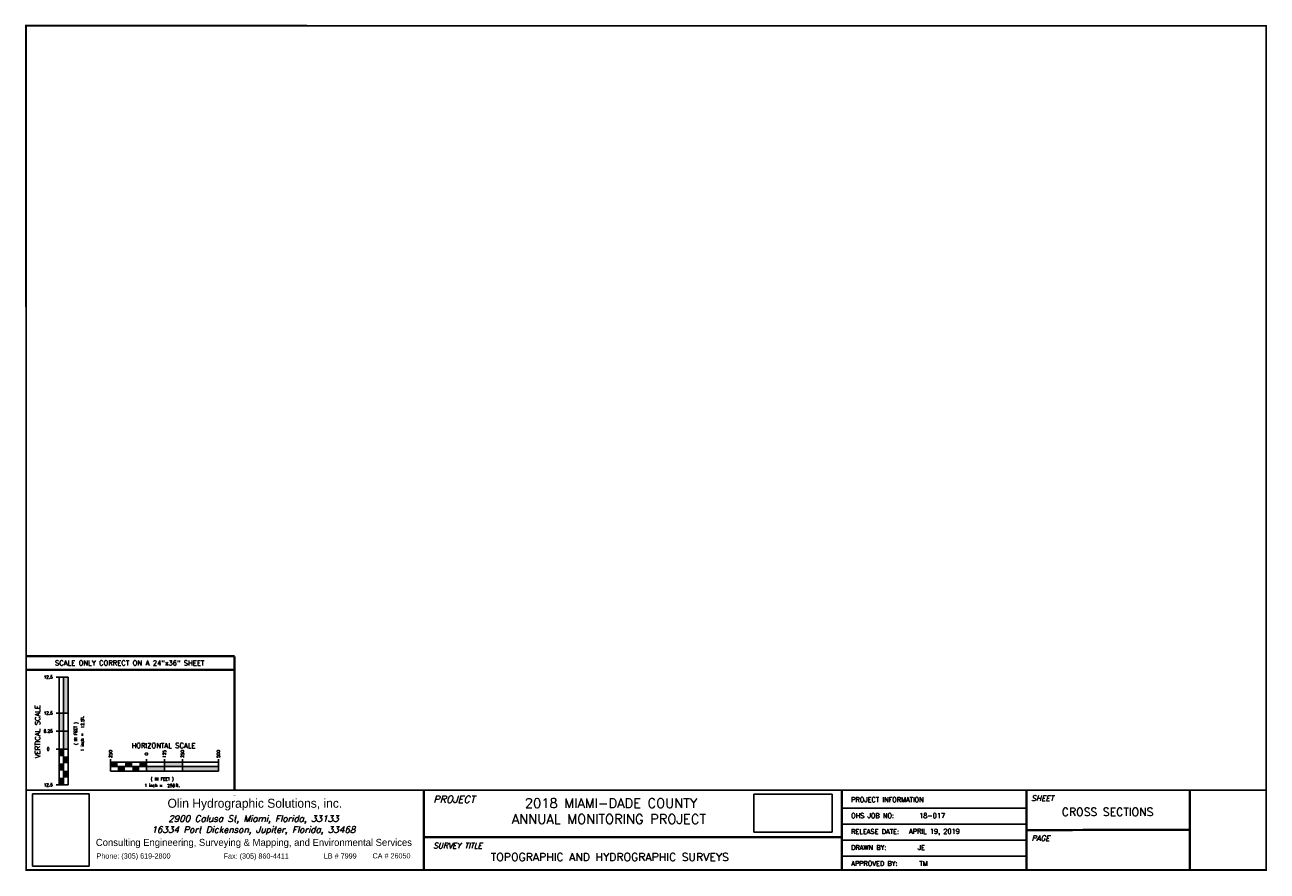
# Model space of a CAD drawing. Header units: feet. Extents: x 0 to 34.5, y 0 to 23.5.
import ezdxf
from ezdxf.enums import TextEntityAlignment as Align

# ---------------------------------------------------------------- set-up
doc = ezdxf.new("R2010")
doc.units = ezdxf.units.FT
doc.header["$MEASUREMENT"] = 0
doc.layers.add('TB FRAME', color=7, linetype='Continuous')
doc.styles.add('C10', font='complex', dxfattribs={"height": 0.04167})
doc.styles.add('C6', font='complex', dxfattribs={"height": 0.02499})
doc.styles.add('EURO', font='Euro____.pfb')
doc.styles.add('ITALICC', font='italicc')
doc.styles.add('ITALICT', font='italict')
doc.styles.add('ROMANS', font='Euro____.pfb', dxfattribs={"height": 1.2})
doc.styles.get("Standard").update_dxf_attribs({"font": 'simplex.shx'})
picture_1 = doc.add_image_def('image1.jpg', size_in_pixel=(1092, 1396))
picture_2 = doc.add_image_def('image2.jpg', size_in_pixel=(599, 291))

msp = doc.modelspace()

# ---------------------------------------------------------------- linework, layer by layer
for p, q in [((0.914, 5.367), (0.831, 5.367)), ((0.914, 5.367), (0.914, 2.367)), ((1.164, 5.367), (0.914, 5.367)), ((1.039, 2.367), (1.039, 5.367)), ((1.164, 2.367), (1.164, 5.367)), ((0.914, 4.367), (0.831, 4.367)), ((1.164, 4.367), (0.914, 4.367)), ((0.914, 3.867), (0.831, 3.867)), ((1.164, 3.867), (0.914, 3.867)), ((0.914, 3.367), (0.831, 3.367)), ((1.164, 3.367), (0.914, 3.367)), ((2.349, 3.002), (2.349, 3.085)), ((2.349, 3.002), (2.349, 2.752)), ((5.349, 3.002), (2.349, 3.002)), ((2.349, 2.877), (5.349, 2.877)), ((3.349, 3.002), (3.349, 3.085)), ((3.349, 2.752), (3.349, 3.002)), ((3.849, 3.002), (3.849, 3.085)), ((3.849, 2.752), (3.849, 3.002)), ((4.349, 3.002), (4.349, 3.085)), ((4.349, 2.752), (4.349, 3.002)), ((5.349, 3.002), (5.349, 3.085)), ((5.349, 2.752), (5.349, 3.002)), ((2.349, 2.752), (5.349, 2.752)), ((0.914, 2.367), (0.831, 2.367)), ((0.914, 2.367), (1.164, 2.367))]:
    msp.add_line(p, q)
for points in [[(1.044, 4.367), (1.164, 4.367), (1.044, 5.367), (1.164, 5.367)], [(0.914, 3.867), (1.044, 3.867), (0.914, 4.367), (1.044, 4.367)], [(1.044, 3.367), (1.164, 3.367), (1.044, 3.867), (1.164, 3.867)], [(0.914, 3.167), (1.044, 3.167), (0.914, 3.367), (1.044, 3.367)], [(1.044, 2.967), (1.164, 2.967), (1.044, 3.167), (1.164, 3.167)], [(0.914, 2.767), (1.044, 2.767), (0.914, 2.967), (1.044, 2.967)], [(1.044, 2.567), (1.164, 2.567), (1.044, 2.767), (1.164, 2.767)], [(2.349, 3.002), (2.349, 2.872), (2.549, 3.002), (2.549, 2.872)], [(2.549, 2.872), (2.549, 2.752), (2.749, 2.872), (2.749, 2.752)], [(2.749, 3.002), (2.749, 2.872), (2.949, 3.002), (2.949, 2.872)], [(2.949, 2.872), (2.949, 2.752), (3.149, 2.872), (3.149, 2.752)], [(3.149, 3.002), (3.149, 2.872), (3.349, 3.002), (3.349, 2.872)], [(3.349, 2.872), (3.349, 2.752), (3.849, 2.872), (3.849, 2.752)], [(3.849, 3.002), (3.849, 2.872), (4.349, 3.002), (4.349, 2.872)], [(4.349, 2.872), (4.349, 2.752), (5.349, 2.872), (5.349, 2.752)], [(0.914, 2.367), (1.044, 2.367), (0.914, 2.567), (1.044, 2.567)]]:
    msp.add_solid(points)
at = {"layer": 'TB FRAME'}
for p, q in [((22.692, 1.721), (27.824, 1.721)), ((22.692, 1.277), (27.824, 1.277)), ((22.692, 0.833), (27.824, 0.833)), ((22.692, 0.389), (27.824, 0.389))]:
    msp.add_line(p, q, dxfattribs=at)
at = {"layer": 'TB FRAME', "color": 7, "const_width": 0.0503}
msp.add_lwpolyline([(-0.005, 23.502), (34.496, 23.5), (34.496, 0), (0, 0), (-0.005, 23.502)], dxfattribs=at)
at = {"layer": 'TB FRAME'}
for points, const_width in [([(-0.005, 5.952), (5.795, 5.952)], 0.0644), ([(5.795, 5.952), (5.795, 2.221)], 0.0644), ([(-0.005, 5.569), (5.795, 5.569)], 0.0644), ([(34.496, 2.221), (0, 2.221)], 0.0503), ([(5.795, 2.065), (5.795, 2.059)], 0.0644), ([(11.062, 2.221), (11.062, 0)], 0.0644), ([(22.692, 2.221), (22.692, 0)], 0.0644), ([(27.824, 2.221), (27.824, 0)], 0.0644), ([(32.371, 2.231), (32.371, 0.01)], 0.0644), ([(27.824, 1.111), (32.371, 1.12)], 0.0644), ([(11.062, 0.911), (22.692, 0.911)], 0.0644)]:
    msp.add_lwpolyline(points, dxfattribs=dict(at, const_width=const_width))

# ---------------------------------------------------------------- texts
for s, height, style, p in [('SCALE ONLY CORRECT ON A 24"x36" SHEET', 0.1389, 'C10', (2.878, 5.695)), ('12.5', 0.0833, 'C6', (0.611, 5.327)), ('12.5', 0.0833, 'C6', (0.611, 4.327)), ('6.25', 0.0833, 'C6', (0.611, 3.827)), ('HORIZONTAL SCALE', 0.1389, 'C10', (3.821, 3.396)), ('0', 0.0833, 'C6', (0.611, 3.327)), ('( IN FEET )', 0.0833, 'C6', (3.783, 2.494)), ('12.5', 0.0833, 'C6', (0.611, 2.327)), ('1 inch =     ft.', 0.0833, 'C6', (3.783, 2.313)), ('250', 0.0833, 'C6', (4.033, 2.308))]:
    msp.add_text(s, height=height, dxfattribs=dict(style=style)).set_placement(p, align=Align.CENTER)
for s, height, style, p in [('VERTICAL SCALE', 0.1389, 'C10', (0.385, 3.854)), ('12.5', 0.0833, 'C6', (1.611, 4.071)), ('( IN FEET )', 0.0833, 'C6', (1.422, 3.801)), ('1 inch =     ft.', 0.0833, 'C6', (1.603, 3.801)), ('250', 0.0833, 'C6', (2.388, 3.23)), ('0', 0.0833, 'C6', (3.388, 3.23)), ('125', 0.0833, 'C6', (3.888, 3.231)), ('250', 0.0833, 'C6', (4.388, 3.23)), ('500', 0.0833, 'C6', (5.388, 3.231))]:
    msp.add_text(s, height=height, rotation=90, dxfattribs=dict(style=style)).set_placement(p, align=Align.CENTER)
for s, height, style, p in [('SHEET', 0.1509, 'ITALICC', (27.962, 1.922)), ('PROJECT', 0.1988, 'ITALICC', (11.322, 1.869)), ('SURVEY TITLE', 0.15093, 'ITALICC', (11.325, 0.603)), ('PAGE', 0.1509, 'ITALICC', (27.963, 0.812)), ('Phone: (305) 619-2800', 0.14492, 'ROMANS', (1.957, 0.319)), ('Fax: (305) 860-4411', 0.14492, 'ROMANS', (5.493, 0.316)), ('LB # 7999', 0.1449, 'ROMANS', (8.28, 0.32)), ('CA # 26050', 0.1449, 'ROMANS', (9.634, 0.323))]:
    msp.add_text(s, height=height, dxfattribs=dict(at, style=style)).set_placement(p)
at = {"layer": 'TB FRAME', "color": 1, "style": 'EURO'}
msp.add_text('Olin Hydrographic Solutions, inc. ', height=0.25048, dxfattribs=at).set_placement((3.932, 1.733))
at = {"layer": 'TB FRAME'}
for s, height, p in [('2018 MIAMI-DADE COUNTY', 0.2664, (13.871, 1.728)), ('PROJECT INFORMATION', 0.1332, (22.949, 1.891)), ('CROSS SECTIONS', 0.222, (28.808, 1.507)), ('ANNUAL MONITORING PROJECT', 0.2664, (13.51, 1.284)), ('OHS JOB NO:      18-017', 0.1332, (22.949, 1.447)), ('RELEASE DATE:', 0.1332, (22.949, 1.003)), ('APRIL 19, 2019', 0.1332, (24.561, 1.01)), ('DRAWN BY:        JE', 0.1332, (22.949, 0.559)), ('TOPOGRAPHIC AND HYDROGRAPHIC SURVEYS', 0.222, (12.925, 0.251)), ('APPROVED BY:     TM', 0.1332, (22.949, 0.115))]:
    msp.add_text(s, height=height, dxfattribs=at).set_placement(p)
for s, height, style, p in [('2900 Calusa St, Miami, Florida, 33133', 0.17892, 'ITALICT', (6.32, 1.342)), ('16334 Port Dickenson, Jupiter, Florida, 33468', 0.17892, 'ITALICT', (6.32, 1.036)), ('Consulting Engineering, Surveying & Mapping, and Environmental Services ', 0.19681, 'EURO', (6.371, 0.67))]:
    msp.add_text(s, height=height, dxfattribs=dict(at, style=style)).set_placement(p, align=Align.CENTER)

# ---------------------------------------------------------------- pictures from other files: only their frames are drawn
image = msp.add_image(picture_1, insert=(0.177, 0.107), size_in_units=(1.578, 2.018), dxfattribs=at)
image.dxf.flags = 7
image = msp.add_image(picture_2, insert=(20.244, 1.052), size_in_units=(2.181, 1.059), dxfattribs=at)
image.dxf.flags = 7

doc.saveas('drawing.dxf')
